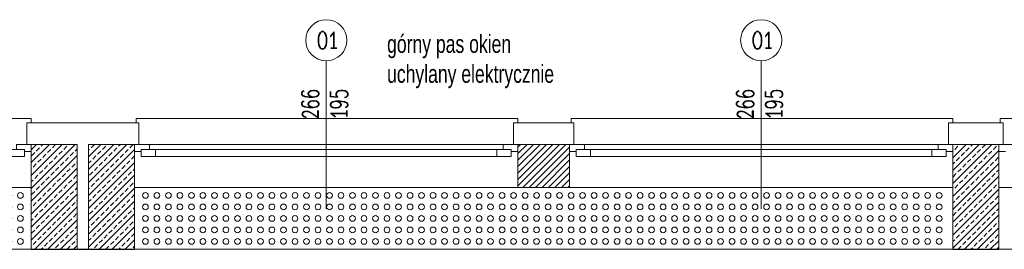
# Model space of a CAD drawing. Header units: millimetres. Extents: x -20020 to 55682, y 3351 to 17623.
# Tile 28 of 49: x -3062 to -2377, y 13859 to 14018. Entities that reach past the tile are written whole.
import ezdxf

# ---------------------------------------------------------------- set-up
doc = ezdxf.new("R2010")
doc.units = ezdxf.units.MM
for name, color, linetype, lineweight in [('ARANŻACJA', 252, 'Continuous', 9), ('OKNA', 252, 'Continuous', 9), ('OPISY', 252, 'Continuous', 9), ('srednia', 252, 'Continuous', 9), ('ŚCIANY KONSTRUKCYJNE', 252, 'Continuous', 9), ('ŚCIANY WYPEŁNIENIE', 252, 'Continuous', 9)]:
    doc.layers.add(name, color=color, linetype=linetype, lineweight=lineweight)
doc.styles.get("Standard").update_dxf_attribs({"font": 'romans.shx', "width": 0.7})

# ---------------------------------------------------------------- blocks, each defined once
blk = doc.blocks.new('*U129')
at = {"layer": 'ARANŻACJA'}
blk.add_circle((0, 0), 2, dxfattribs=at)
blk = doc.blocks.new('*U128')
at = {"layer": 'ARANŻACJA', "color": 0, "linetype": 'ByBlock', "lineweight": -2, "transparency": 16777216}
for p in [(0, 32), (8, 32), (16, 32), (24, 32), (32, 32), (40, 32), (48, 32), (56, 32), (64, 32), (72, 32), (80, 32), (88, 32), (96, 32), (104, 32), (112, 32), (120, 32), (128, 32), (136, 32), (144, 32), (152, 32), (160, 32), (168, 32), (176, 32), (184, 32), (192, 32), (200, 32), (208, 32), (216, 32), (224, 32), (232, 32), (240, 32), (248, 32), (256, 32), (264, 32), (272, 32), (280, 32), (288, 32), (296, 32), (304, 32), (312, 32), (320, 32), (328, 32), (336, 32), (344, 32), (352, 32), (360, 32), (368, 32), (376, 32), (384, 32), (392, 32), (400, 32), (408, 32), (416, 32), (424, 32), (432, 32), (440, 32), (448, 32), (456, 32), (464, 32), (472, 32), (480, 32), (488, 32), (496, 32), (504, 32), (512, 32), (520, 32), (528, 32), (536, 32), (544, 32), (552, 32), (0, 24), (8, 24), (16, 24), (24, 24), (32, 24), (40, 24), (48, 24), (56, 24), (64, 24), (72, 24), (80, 24), (88, 24), (96, 24), (104, 24), (112, 24), (120, 24), (128, 24), (136, 24), (144, 24), (152, 24), (160, 24), (168, 24), (176, 24), (184, 24), (192, 24), (200, 24), (208, 24), (216, 24), (224, 24), (232, 24), (240, 24), (248, 24), (256, 24), (264, 24), (272, 24), (280, 24), (288, 24), (296, 24), (304, 24), (312, 24), (320, 24), (328, 24), (336, 24), (344, 24), (352, 24), (360, 24), (368, 24), (376, 24), (384, 24), (392, 24), (400, 24), (408, 24), (416, 24), (424, 24), (432, 24), (440, 24), (448, 24), (456, 24), (464, 24), (472, 24), (480, 24), (488, 24), (496, 24), (504, 24), (512, 24), (520, 24), (528, 24), (536, 24), (544, 24), (552, 24), (0, 16), (8, 16), (16, 16), (24, 16), (32, 16), (40, 16), (48, 16), (56, 16), (64, 16), (72, 16), (80, 16), (88, 16), (96, 16), (104, 16), (112, 16), (120, 16), (128, 16), (136, 16), (144, 16), (152, 16), (160, 16), (168, 16), (176, 16), (184, 16), (192, 16), (200, 16), (208, 16), (216, 16), (224, 16), (232, 16), (240, 16), (248, 16), (256, 16), (264, 16), (272, 16), (280, 16), (288, 16), (296, 16), (304, 16), (312, 16), (320, 16), (328, 16), (336, 16), (344, 16), (352, 16), (360, 16), (368, 16), (376, 16), (384, 16), (392, 16), (400, 16), (408, 16), (416, 16), (424, 16), (432, 16), (440, 16), (448, 16), (456, 16), (464, 16), (472, 16), (480, 16), (488, 16), (496, 16), (504, 16), (512, 16), (520, 16), (528, 16), (536, 16), (544, 16), (552, 16), (0, 8), (8, 8), (16, 8), (24, 8), (32, 8), (40, 8), (48, 8), (56, 8), (64, 8), (72, 8), (80, 8), (88, 8), (96, 8), (104, 8), (112, 8), (120, 8), (128, 8), (136, 8), (144, 8), (152, 8), (160, 8), (168, 8), (176, 8), (184, 8), (192, 8), (200, 8), (208, 8), (216, 8), (224, 8), (232, 8), (240, 8), (248, 8), (256, 8), (264, 8), (272, 8), (280, 8), (288, 8), (296, 8), (304, 8), (312, 8), (320, 8), (328, 8), (336, 8), (344, 8), (352, 8), (360, 8), (368, 8), (376, 8), (384, 8), (392, 8), (400, 8), (408, 8), (416, 8), (424, 8), (432, 8), (440, 8), (448, 8), (456, 8), (464, 8), (472, 8), (480, 8), (488, 8), (496, 8), (504, 8), (512, 8), (520, 8), (528, 8), (536, 8), (544, 8), (552, 8), (0, 0), (8, 0), (16, 0), (24, 0), (32, 0), (40, 0), (48, 0), (56, 0), (64, 0), (72, 0), (80, 0), (88, 0), (96, 0), (104, 0), (112, 0), (120, 0), (128, 0), (136, 0), (144, 0), (152, 0), (160, 0), (168, 0), (176, 0), (184, 0), (192, 0), (200, 0), (208, 0), (216, 0), (224, 0), (232, 0), (240, 0), (248, 0), (256, 0), (264, 0), (272, 0), (280, 0), (288, 0), (296, 0), (304, 0), (312, 0), (320, 0), (328, 0), (336, 0), (344, 0), (352, 0), (360, 0), (368, 0), (376, 0), (384, 0), (392, 0), (400, 0), (408, 0), (416, 0), (424, 0), (432, 0), (440, 0), (448, 0), (456, 0), (464, 0), (472, 0), (480, 0), (488, 0), (496, 0), (504, 0), (512, 0), (520, 0), (528, 0), (536, 0), (544, 0), (552, 0)]:
    blk.add_blockref('*U129', p, dxfattribs=at)
blk = doc.blocks.new('*U131')
at = {"layer": 'ARANŻACJA'}
blk.add_circle((0, 0), 2, dxfattribs=at)
blk = doc.blocks.new('*U130')
at = {"layer": 'ARANŻACJA', "color": 0, "linetype": 'ByBlock', "lineweight": -2, "transparency": 16777216}
for p in [(0, 32), (8, 32), (16, 32), (24, 32), (32, 32), (40, 32), (48, 32), (56, 32), (64, 32), (72, 32), (80, 32), (88, 32), (96, 32), (104, 32), (112, 32), (120, 32), (128, 32), (136, 32), (144, 32), (152, 32), (160, 32), (168, 32), (176, 32), (184, 32), (192, 32), (200, 32), (208, 32), (216, 32), (224, 32), (232, 32), (240, 32), (248, 32), (256, 32), (264, 32), (272, 32), (280, 32), (288, 32), (296, 32), (304, 32), (312, 32), (320, 32), (328, 32), (336, 32), (344, 32), (352, 32), (360, 32), (368, 32), (376, 32), (384, 32), (392, 32), (400, 32), (408, 32), (416, 32), (424, 32), (432, 32), (440, 32), (448, 32), (456, 32), (464, 32), (472, 32), (480, 32), (488, 32), (496, 32), (504, 32), (512, 32), (520, 32), (528, 32), (536, 32), (544, 32), (552, 32), (0, 24), (8, 24), (16, 24), (24, 24), (32, 24), (40, 24), (48, 24), (56, 24), (64, 24), (72, 24), (80, 24), (88, 24), (96, 24), (104, 24), (112, 24), (120, 24), (128, 24), (136, 24), (144, 24), (152, 24), (160, 24), (168, 24), (176, 24), (184, 24), (192, 24), (200, 24), (208, 24), (216, 24), (224, 24), (232, 24), (240, 24), (248, 24), (256, 24), (264, 24), (272, 24), (280, 24), (288, 24), (296, 24), (304, 24), (312, 24), (320, 24), (328, 24), (336, 24), (344, 24), (352, 24), (360, 24), (368, 24), (376, 24), (384, 24), (392, 24), (400, 24), (408, 24), (416, 24), (424, 24), (432, 24), (440, 24), (448, 24), (456, 24), (464, 24), (472, 24), (480, 24), (488, 24), (496, 24), (504, 24), (512, 24), (520, 24), (528, 24), (536, 24), (544, 24), (552, 24), (0, 16), (8, 16), (16, 16), (24, 16), (32, 16), (40, 16), (48, 16), (56, 16), (64, 16), (72, 16), (80, 16), (88, 16), (96, 16), (104, 16), (112, 16), (120, 16), (128, 16), (136, 16), (144, 16), (152, 16), (160, 16), (168, 16), (176, 16), (184, 16), (192, 16), (200, 16), (208, 16), (216, 16), (224, 16), (232, 16), (240, 16), (248, 16), (256, 16), (264, 16), (272, 16), (280, 16), (288, 16), (296, 16), (304, 16), (312, 16), (320, 16), (328, 16), (336, 16), (344, 16), (352, 16), (360, 16), (368, 16), (376, 16), (384, 16), (392, 16), (400, 16), (408, 16), (416, 16), (424, 16), (432, 16), (440, 16), (448, 16), (456, 16), (464, 16), (472, 16), (480, 16), (488, 16), (496, 16), (504, 16), (512, 16), (520, 16), (528, 16), (536, 16), (544, 16), (552, 16), (0, 8), (8, 8), (16, 8), (24, 8), (32, 8), (40, 8), (48, 8), (56, 8), (64, 8), (72, 8), (80, 8), (88, 8), (96, 8), (104, 8), (112, 8), (120, 8), (128, 8), (136, 8), (144, 8), (152, 8), (160, 8), (168, 8), (176, 8), (184, 8), (192, 8), (200, 8), (208, 8), (216, 8), (224, 8), (232, 8), (240, 8), (248, 8), (256, 8), (264, 8), (272, 8), (280, 8), (288, 8), (296, 8), (304, 8), (312, 8), (320, 8), (328, 8), (336, 8), (344, 8), (352, 8), (360, 8), (368, 8), (376, 8), (384, 8), (392, 8), (400, 8), (408, 8), (416, 8), (424, 8), (432, 8), (440, 8), (448, 8), (456, 8), (464, 8), (472, 8), (480, 8), (488, 8), (496, 8), (504, 8), (512, 8), (520, 8), (528, 8), (536, 8), (544, 8), (552, 8), (0, 0), (8, 0), (16, 0), (24, 0), (32, 0), (40, 0), (48, 0), (56, 0), (64, 0), (72, 0), (80, 0), (88, 0), (96, 0), (104, 0), (112, 0), (120, 0), (128, 0), (136, 0), (144, 0), (152, 0), (160, 0), (168, 0), (176, 0), (184, 0), (192, 0), (200, 0), (208, 0), (216, 0), (224, 0), (232, 0), (240, 0), (248, 0), (256, 0), (264, 0), (272, 0), (280, 0), (288, 0), (296, 0), (304, 0), (312, 0), (320, 0), (328, 0), (336, 0), (344, 0), (352, 0), (360, 0), (368, 0), (376, 0), (384, 0), (392, 0), (400, 0), (408, 0), (416, 0), (424, 0), (432, 0), (440, 0), (448, 0), (456, 0), (464, 0), (472, 0), (480, 0), (488, 0), (496, 0), (504, 0), (512, 0), (520, 0), (528, 0), (536, 0), (544, 0), (552, 0)]:
    blk.add_blockref('*U131', p, dxfattribs=at)

msp = doc.modelspace()

# ---------------------------------------------------------------- linework, layer by layer
at = {"layer": 'ARANŻACJA'}
msp.add_line((-4820.12, 13858.55), (-1214.12, 13858.55), dxfattribs=at)
at = {"layer": 'Defpoints'}
for p, q in [((-3054.12, 13858.55), (-2982.12, 13858.55)), ((-2413.12, 13858.55), (-2381.12, 13858.55))]:
    msp.add_line(p, q, dxfattribs=at)
at = {"layer": 'OKNA'}
for p, q in [((-2848.87, 13989.73), (-2848.87, 13886.79)), ((-2546.37, 13989.73), (-2546.37, 13886.79)), ((-2973.51, 13931.55), (-2725.86, 13931.55)), ((-2671.01, 13931.55), (-2423.36, 13931.55)), ((-2967.59, 13928.05), (-2730.14, 13928.05)), ((-2967.59, 13923.05), (-2730.14, 13923.05)), ((-2665.09, 13928.05), (-2427.64, 13928.05)), ((-2665.09, 13923.05), (-2427.64, 13923.05))]:
    msp.add_line(p, q, dxfattribs=at)
for points in [[(-3058.72, 13926.55), (-3054.12, 13926.55), (-3054.12, 13931.55), (-3064.36, 13931.55), (-3064.36, 13928.05)], [(-2977.51, 13926.55), (-2982.12, 13926.55), (-2982.12, 13931.55), (-2971.87, 13931.55), (-2971.87, 13928.05)], [(-2720.22, 13926.55), (-2715.62, 13926.55), (-2715.62, 13931.55), (-2725.86, 13931.55), (-2725.86, 13928.05)], [(-2675.01, 13926.55), (-2679.62, 13926.55), (-2679.62, 13931.55), (-2669.37, 13931.55), (-2669.37, 13928.05)], [(-2417.72, 13926.55), (-2413.12, 13926.55), (-2413.12, 13931.55), (-2423.36, 13931.55), (-2423.36, 13928.05)], [(-2376.51, 13926.55), (-2381.12, 13926.55), (-2381.12, 13931.55), (-2370.87, 13931.55), (-2370.87, 13928.05)]]:
    msp.add_lwpolyline(points, dxfattribs=at)
for points in [[(-3068.64, 13928.05), (-3068.64, 13923.05), (-3058.72, 13923.05), (-3058.72, 13928.05)], [(-2967.59, 13928.05), (-2967.59, 13923.05), (-2977.51, 13923.05), (-2977.51, 13928.05)], [(-2730.14, 13928.05), (-2730.14, 13923.05), (-2720.22, 13923.05), (-2720.22, 13928.05)], [(-2665.09, 13928.05), (-2665.09, 13923.05), (-2675.01, 13923.05), (-2675.01, 13928.05)], [(-2427.64, 13928.05), (-2427.64, 13923.05), (-2417.72, 13923.05), (-2417.72, 13928.05)]]:
    msp.add_lwpolyline(points, close=True, dxfattribs=at)
at = {"layer": 'OPISY'}
for centre in [(-2848.87, 14004.04), (-2546.37, 14004.04)]:
    msp.add_circle(centre, 14.32, dxfattribs=at)
at = {"layer": 'srednia'}
for p, q in [((-3057.12, 13931.55), (-3057.12, 13946.55)), ((-3057.12, 13946.55), (-3019.12, 13946.55)), ((-3019.12, 13946.55), (-2979.12, 13946.55)), ((-2979.12, 13946.55), (-2979.12, 13931.55)), ((-2718.62, 13931.55), (-2718.62, 13946.55)), ((-2718.62, 13946.55), (-2681.62, 13946.55)), ((-2681.62, 13946.55), (-2676.62, 13946.55)), ((-2676.62, 13946.55), (-2676.62, 13931.55)), ((-2416.12, 13931.55), (-2416.12, 13946.55)), ((-2416.12, 13946.55), (-2381.12, 13946.55)), ((-2381.12, 13946.55), (-2378.12, 13946.55)), ((-2378.12, 13946.55), (-2378.12, 13931.55)), ((-3054.12, 13931.55), (-3057.12, 13931.55)), ((-2715.62, 13931.55), (-2718.62, 13931.55)), ((-2413.12, 13931.55), (-2416.12, 13931.55))]:
    msp.add_line(p, q, dxfattribs=at)
for points in [[(-3319.62, 13946.55), (-3319.62, 13946.55), (-3319.62, 13949.55), (-3057.12, 13949.55), (-3054.12, 13949.55), (-3054.12, 13946.55)], [(-2981.12, 13946.55), (-2981.12, 13946.55), (-2981.12, 13949.55), (-2718.62, 13949.55), (-2715.62, 13949.55), (-2715.62, 13946.55)], [(-2678.62, 13946.55), (-2678.62, 13946.55), (-2678.62, 13949.55), (-2416.12, 13949.55), (-2413.12, 13949.55), (-2413.12, 13946.55)], [(-2380.12, 13946.55), (-2380.12, 13946.55), (-2380.12, 13949.55), (-2117.62, 13949.55), (-2114.62, 13949.55), (-2114.62, 13946.55)]]:
    msp.add_lwpolyline(points, dxfattribs=at)
at = {"layer": 'ŚCIANY KONSTRUKCYJNE'}
for p, q in [((-3054.12, 13931.55), (-3022.12, 13931.55)), ((-3054.12, 13858.55), (-3054.12, 13931.55)), ((-3022.12, 13931.55), (-3022.12, 13858.55)), ((-3014.12, 13931.55), (-2982.12, 13931.55)), ((-3014.12, 13858.55), (-3014.12, 13931.55)), ((-2982.12, 13931.55), (-2982.12, 13858.55)), ((-2679.62, 13931.55), (-2715.62, 13931.55)), ((-2715.62, 13931.55), (-2715.62, 13901.55)), ((-2679.62, 13901.55), (-2679.62, 13931.55)), ((-2413.12, 13931.55), (-2381.12, 13931.55)), ((-2413.12, 13858.55), (-2413.12, 13931.55)), ((-2381.12, 13931.55), (-2381.12, 13858.55)), ((-3621.12, 13901.55), (-3054.12, 13901.55)), ((-3054.12, 13901.55), (-3054.12, 13858.55)), ((-2982.12, 13858.55), (-2982.12, 13901.55)), ((-2982.12, 13901.55), (-2413.12, 13901.55)), ((-2715.62, 13901.55), (-2679.62, 13901.55)), ((-2413.12, 13901.55), (-2413.12, 13858.55)), ((-2381.12, 13858.55), (-2381.12, 13901.55)), ((-2381.12, 13901.55), (-1815.12, 13901.55)), ((-3054.12, 13858.55), (-2982.12, 13858.55)), ((-3022.12, 13858.55), (-3054.12, 13858.55)), ((-2982.12, 13858.55), (-3014.12, 13858.55)), ((-2413.12, 13858.55), (-2381.12, 13858.55)), ((-2381.12, 13858.55), (-2413.12, 13858.55))]:
    msp.add_line(p, q, dxfattribs=at)
at = {"layer": 'ŚCIANY WYPEŁNIENIE', "linetype": 'Continuous'}
for p, q in [((-3054.12, 13927.87), (-3050.44, 13931.55)), ((-3054.12, 13918.89), (-3041.46, 13931.55)), ((-3054.12, 13909.91), (-3032.48, 13931.55)), ((-3054.12, 13900.93), (-3023.5, 13931.55)), ((-3050.54, 13926.96), (-3048.29, 13929.2)), ((-3047.17, 13930.33), (-3045.95, 13931.55)), ((-3039.31, 13929.2), (-3037.07, 13931.45)), ((-3031.46, 13928.08), (-3029.21, 13930.33)), ((-3028.09, 13931.45), (-3027.99, 13931.55)), ((-3023.6, 13926.96), (-3022.12, 13928.44)), ((-3014.12, 13922.97), (-3005.54, 13931.55)), ((-3014.12, 13913.99), (-2996.56, 13931.55)), ((-3014.12, 13905.01), (-2987.58, 13931.55)), ((-3012.37, 13929.2), (-3010.13, 13931.45)), ((-3004.52, 13928.08), (-3002.27, 13930.33)), ((-3001.15, 13931.45), (-3001.05, 13931.55)), ((-2996.66, 13926.96), (-2994.41, 13929.2)), ((-2993.29, 13930.33), (-2992.07, 13931.55)), ((-2985.43, 13929.2), (-2983.19, 13931.45)), ((-2715.62, 13929.61), (-2713.68, 13931.55)), ((-2715.62, 13925.12), (-2709.19, 13931.55)), ((-2715.62, 13920.63), (-2704.7, 13931.55)), ((-2715.62, 13916.14), (-2700.21, 13931.55)), ((-2715.62, 13911.65), (-2695.72, 13931.55)), ((-2715.62, 13907.16), (-2691.23, 13931.55)), ((-2715.62, 13902.67), (-2686.74, 13931.55)), ((-2712.25, 13901.55), (-2682.25, 13931.55)), ((-2707.76, 13901.55), (-2679.62, 13929.69)), ((-2413.12, 13931.28), (-2412.85, 13931.55)), ((-2413.12, 13922.3), (-2403.87, 13931.55)), ((-2413.12, 13913.32), (-2394.89, 13931.55)), ((-2413.12, 13904.34), (-2385.9, 13931.55)), ((-2411.82, 13928.08), (-2409.57, 13930.33)), ((-2408.45, 13931.45), (-2408.36, 13931.55)), ((-2403.96, 13926.96), (-2401.72, 13929.2)), ((-2400.59, 13930.33), (-2399.38, 13931.55)), ((-2392.74, 13929.2), (-2390.49, 13931.45)), ((-2384.88, 13928.08), (-2382.63, 13930.33)), ((-2381.51, 13931.45), (-2381.41, 13931.55)), ((-3054.12, 13891.95), (-3022.12, 13923.95)), ((-3053.91, 13923.59), (-3051.66, 13925.84)), ((-3049.42, 13919.1), (-3047.17, 13921.35)), ((-3046.05, 13922.47), (-3043.8, 13924.71)), ((-3042.68, 13925.84), (-3040.44, 13928.08)), ((-3038.19, 13921.35), (-3035.95, 13923.59)), ((-3034.82, 13924.71), (-3032.58, 13926.96)), ((-3030.33, 13920.22), (-3028.09, 13922.47)), ((-3026.97, 13923.59), (-3024.72, 13925.84)), ((-3014.12, 13927.46), (-3013.5, 13928.08)), ((-3014.12, 13896.03), (-2982.12, 13928.03)), ((-3011.25, 13921.35), (-3009.01, 13923.59)), ((-3007.88, 13924.71), (-3005.64, 13926.96)), ((-3003.39, 13920.22), (-3001.15, 13922.47)), ((-3000.03, 13923.59), (-2997.78, 13925.84)), ((-2995.54, 13919.1), (-2993.29, 13921.35)), ((-2992.17, 13922.47), (-2989.92, 13924.71)), ((-2988.8, 13925.84), (-2986.56, 13928.08)), ((-2984.31, 13921.35), (-2982.12, 13923.54)), ((-2703.27, 13901.55), (-2679.62, 13925.2)), ((-2413.12, 13895.36), (-2381.12, 13927.36)), ((-2413.12, 13926.79), (-2412.94, 13926.96)), ((-2410.7, 13920.22), (-2408.45, 13922.47)), ((-2407.33, 13923.59), (-2405.08, 13925.84)), ((-2402.84, 13919.1), (-2400.59, 13921.35)), ((-2399.47, 13922.47), (-2397.23, 13924.71)), ((-2396.1, 13925.84), (-2393.86, 13928.08)), ((-2391.61, 13921.35), (-2389.37, 13923.59)), ((-2388.25, 13924.71), (-2386, 13926.96)), ((-2383.76, 13920.22), (-2381.51, 13922.47)), ((-3054.12, 13882.97), (-3022.12, 13914.97)), ((-3054.12, 13914.4), (-3053.91, 13914.61)), ((-3052.78, 13915.73), (-3050.54, 13917.98)), ((-3044.93, 13914.61), (-3042.68, 13916.86)), ((-3041.56, 13917.98), (-3039.31, 13920.22)), ((-3037.07, 13913.49), (-3034.82, 13915.73)), ((-3033.7, 13916.86), (-3031.46, 13919.1)), ((-3029.21, 13912.37), (-3026.97, 13914.61)), ((-3025.84, 13915.73), (-3023.6, 13917.98)), ((-3022.48, 13919.1), (-3022.12, 13919.46)), ((-3014.12, 13918.48), (-3012.37, 13920.22)), ((-3014.12, 13887.05), (-2982.12, 13919.05)), ((-3010.13, 13913.49), (-3007.88, 13915.73)), ((-3006.76, 13916.86), (-3004.52, 13919.1)), ((-3002.27, 13912.37), (-3000.03, 13914.61)), ((-2998.9, 13915.73), (-2996.66, 13917.98)), ((-2991.05, 13914.61), (-2988.8, 13916.86)), ((-2987.68, 13917.98), (-2985.43, 13920.22)), ((-2983.19, 13913.49), (-2982.12, 13914.56)), ((-2698.78, 13901.55), (-2679.62, 13920.71)), ((-2694.29, 13901.55), (-2679.62, 13916.22)), ((-2413.12, 13917.81), (-2411.82, 13919.1)), ((-2413.12, 13886.37), (-2381.12, 13918.37)), ((-2409.57, 13912.37), (-2407.33, 13914.61)), ((-2406.21, 13915.73), (-2403.96, 13917.98)), ((-2398.35, 13914.61), (-2396.1, 13916.86)), ((-2394.98, 13917.98), (-2392.74, 13920.22)), ((-2390.49, 13913.49), (-2388.25, 13915.73)), ((-2387.12, 13916.86), (-2384.88, 13919.1)), ((-3051.66, 13907.88), (-3049.42, 13910.12)), ((-3048.29, 13911.24), (-3046.05, 13913.49)), ((-3043.8, 13906.75), (-3041.56, 13909)), ((-3040.44, 13910.12), (-3038.19, 13912.37)), ((-3035.95, 13905.63), (-3033.7, 13907.88)), ((-3032.58, 13909), (-3030.33, 13911.24)), ((-3024.72, 13907.88), (-3022.48, 13910.12)), ((-3014.12, 13878.07), (-2982.12, 13910.07)), ((-3013.5, 13910.12), (-3011.25, 13912.37)), ((-3009.01, 13905.63), (-3006.76, 13907.88)), ((-3005.64, 13909), (-3003.39, 13911.24)), ((-2997.78, 13907.88), (-2995.54, 13910.12)), ((-2994.41, 13911.24), (-2992.17, 13913.49)), ((-2989.92, 13906.75), (-2987.68, 13909)), ((-2986.56, 13910.12), (-2984.31, 13912.37)), ((-2689.8, 13901.55), (-2679.62, 13911.73)), ((-2413.12, 13877.39), (-2381.12, 13909.39)), ((-2412.94, 13909), (-2410.7, 13911.24)), ((-2405.08, 13907.88), (-2402.84, 13910.12)), ((-2401.72, 13911.24), (-2399.47, 13913.49)), ((-2397.23, 13906.75), (-2394.98, 13909)), ((-2393.86, 13910.12), (-2391.61, 13912.37)), ((-2389.37, 13905.63), (-2387.12, 13907.88)), ((-2386, 13909), (-2383.76, 13911.24)), ((-2382.63, 13912.37), (-2381.12, 13913.88)), ((-3054.12, 13905.42), (-3052.78, 13906.75)), ((-3054.12, 13873.99), (-3022.12, 13905.99)), ((-3050.54, 13900.02), (-3048.29, 13902.26)), ((-3047.17, 13903.39), (-3044.93, 13905.63)), ((-3042.68, 13898.9), (-3040.44, 13901.14)), ((-3039.31, 13902.26), (-3037.07, 13904.51)), ((-3031.46, 13901.14), (-3029.21, 13903.39)), ((-3028.09, 13904.51), (-3025.84, 13906.75)), ((-3023.6, 13900.02), (-3022.12, 13901.5)), ((-3014.12, 13900.52), (-3013.5, 13901.14)), ((-3014.12, 13869.09), (-2982.12, 13901.09)), ((-3012.37, 13902.26), (-3010.13, 13904.51)), ((-3004.52, 13901.14), (-3002.27, 13903.39)), ((-3001.15, 13904.51), (-2998.9, 13906.75)), ((-2996.66, 13900.02), (-2994.41, 13902.26)), ((-2993.29, 13903.39), (-2991.05, 13905.63)), ((-2988.8, 13898.9), (-2986.56, 13901.14)), ((-2985.43, 13902.26), (-2983.19, 13904.51)), ((-2685.31, 13901.55), (-2679.62, 13907.24)), ((-2680.82, 13901.55), (-2679.62, 13902.75)), ((-2411.82, 13901.14), (-2409.57, 13903.39)), ((-2408.45, 13904.51), (-2406.21, 13906.75)), ((-2403.96, 13900.02), (-2401.72, 13902.26)), ((-2400.59, 13903.39), (-2398.35, 13905.63)), ((-2396.1, 13898.9), (-2393.86, 13901.14)), ((-2392.74, 13902.26), (-2390.49, 13904.51)), ((-2384.88, 13901.14), (-2382.63, 13903.39)), ((-2381.51, 13904.51), (-2381.12, 13904.9)), ((-3054.12, 13865.01), (-3022.12, 13897.01)), ((-3053.91, 13896.65), (-3051.66, 13898.9)), ((-3049.42, 13892.16), (-3047.17, 13894.41)), ((-3046.05, 13895.53), (-3043.8, 13897.77)), ((-3038.19, 13894.41), (-3035.95, 13896.65)), ((-3034.82, 13897.77), (-3032.58, 13900.02)), ((-3030.33, 13893.28), (-3028.09, 13895.53)), ((-3026.97, 13896.65), (-3024.72, 13898.9)), ((-3011.25, 13894.41), (-3009.01, 13896.65)), ((-3007.88, 13897.77), (-3005.64, 13900.02)), ((-3003.39, 13893.28), (-3001.15, 13895.53)), ((-3000.03, 13896.65), (-2997.78, 13898.9)), ((-2995.54, 13892.16), (-2993.29, 13894.41)), ((-2992.17, 13895.53), (-2989.92, 13897.77)), ((-2984.31, 13894.41), (-2982.12, 13896.6)), ((-2413.12, 13868.41), (-2381.12, 13900.41)), ((-2413.12, 13899.85), (-2412.94, 13900.02)), ((-2410.7, 13893.28), (-2408.45, 13895.53)), ((-2407.33, 13896.65), (-2405.08, 13898.9)), ((-2402.84, 13892.16), (-2400.59, 13894.41)), ((-2399.47, 13895.53), (-2397.23, 13897.77)), ((-2391.61, 13894.41), (-2389.37, 13896.65)), ((-2388.25, 13897.77), (-2386, 13900.02)), ((-2383.76, 13893.28), (-2381.51, 13895.53)), ((-3054.12, 13887.46), (-3053.91, 13887.67)), ((-3052.78, 13888.79), (-3050.54, 13891.04)), ((-3051.6, 13858.55), (-3022.12, 13888.03)), ((-3044.93, 13887.67), (-3042.68, 13889.92)), ((-3041.56, 13891.04), (-3039.31, 13893.28)), ((-3037.07, 13886.55), (-3034.82, 13888.79)), ((-3033.7, 13889.92), (-3031.46, 13892.16)), ((-3029.21, 13885.43), (-3026.97, 13887.67)), ((-3025.84, 13888.79), (-3023.6, 13891.04)), ((-3022.48, 13892.16), (-3022.12, 13892.52)), ((-3014.12, 13891.54), (-3012.37, 13893.28)), ((-3014.12, 13860.11), (-2982.12, 13892.11)), ((-3010.13, 13886.55), (-3007.88, 13888.79)), ((-3006.76, 13889.92), (-3004.52, 13892.16)), ((-3002.27, 13885.43), (-3000.03, 13887.67)), ((-2998.9, 13888.79), (-2996.66, 13891.04)), ((-2991.05, 13887.67), (-2988.8, 13889.92)), ((-2987.68, 13891.04), (-2985.43, 13893.28)), ((-2983.19, 13886.55), (-2982.12, 13887.62)), ((-2413.12, 13890.86), (-2411.82, 13892.16)), ((-2413.12, 13859.43), (-2381.12, 13891.43)), ((-2409.57, 13885.43), (-2407.33, 13887.67)), ((-2406.21, 13888.79), (-2403.96, 13891.04)), ((-2398.35, 13887.67), (-2396.1, 13889.92)), ((-2394.98, 13891.04), (-2392.74, 13893.28)), ((-2390.49, 13886.55), (-2388.25, 13888.79)), ((-2387.12, 13889.92), (-2384.88, 13892.16)), ((-3051.66, 13880.94), (-3049.42, 13883.18)), ((-3048.29, 13884.3), (-3046.05, 13886.55)), ((-3043.8, 13879.81), (-3041.56, 13882.06)), ((-3040.44, 13883.18), (-3038.19, 13885.43)), ((-3035.95, 13878.69), (-3033.7, 13880.94)), ((-3032.58, 13882.06), (-3030.33, 13884.3)), ((-3024.72, 13880.94), (-3022.48, 13883.18)), ((-3013.5, 13883.18), (-3011.25, 13885.43)), ((-3009.01, 13878.69), (-3006.76, 13880.94)), ((-3006.7, 13858.55), (-2982.12, 13883.13)), ((-3005.64, 13882.06), (-3003.39, 13884.3)), ((-2997.78, 13880.94), (-2995.54, 13883.18)), ((-2994.41, 13884.3), (-2992.17, 13886.55)), ((-2989.92, 13879.81), (-2987.68, 13882.06)), ((-2986.56, 13883.18), (-2984.31, 13885.43)), ((-2412.94, 13882.06), (-2410.7, 13884.3)), ((-2405.08, 13880.94), (-2402.84, 13883.18)), ((-2405.02, 13858.55), (-2381.12, 13882.45)), ((-2401.72, 13884.3), (-2399.47, 13886.55)), ((-2397.23, 13879.81), (-2394.98, 13882.06)), ((-2393.86, 13883.18), (-2391.61, 13885.43)), ((-2389.37, 13878.69), (-2387.12, 13880.94)), ((-2386, 13882.06), (-2383.76, 13884.3)), ((-2382.63, 13885.43), (-2381.12, 13886.94)), ((-3054.12, 13878.48), (-3052.78, 13879.81)), ((-3050.54, 13873.08), (-3048.29, 13875.32)), ((-3047.17, 13876.45), (-3044.93, 13878.69)), ((-3042.68, 13871.96), (-3040.44, 13874.2)), ((-3042.62, 13858.55), (-3022.12, 13879.05)), ((-3039.31, 13875.32), (-3037.07, 13877.57)), ((-3031.46, 13874.2), (-3029.21, 13876.45)), ((-3028.09, 13877.57), (-3025.84, 13879.81)), ((-3023.6, 13873.08), (-3022.12, 13874.56)), ((-3014.12, 13873.58), (-3013.5, 13874.2)), ((-3012.37, 13875.32), (-3010.13, 13877.57)), ((-3004.52, 13874.2), (-3002.27, 13876.45)), ((-3001.15, 13877.57), (-2998.9, 13879.81)), ((-2997.72, 13858.55), (-2982.12, 13874.15)), ((-2996.66, 13873.08), (-2994.41, 13875.32)), ((-2993.29, 13876.45), (-2991.05, 13878.69)), ((-2988.8, 13871.96), (-2986.56, 13874.2)), ((-2985.43, 13875.32), (-2983.19, 13877.57)), ((-2411.82, 13874.2), (-2409.57, 13876.45)), ((-2408.45, 13877.57), (-2406.21, 13879.81)), ((-2403.96, 13873.08), (-2401.72, 13875.32)), ((-2400.59, 13876.45), (-2398.35, 13878.69)), ((-2396.1, 13871.96), (-2393.86, 13874.2)), ((-2396.04, 13858.55), (-2381.12, 13873.47)), ((-2392.74, 13875.32), (-2390.49, 13877.57)), ((-2384.88, 13874.2), (-2382.63, 13876.45)), ((-2381.51, 13877.57), (-2381.12, 13877.96)), ((-3053.91, 13869.71), (-3051.66, 13871.96)), ((-3049.42, 13865.22), (-3047.17, 13867.47)), ((-3046.05, 13868.59), (-3043.8, 13870.83)), ((-3038.19, 13867.47), (-3035.95, 13869.71)), ((-3034.82, 13870.83), (-3032.58, 13873.08)), ((-3033.64, 13858.55), (-3022.12, 13870.07)), ((-3030.33, 13866.34), (-3028.09, 13868.59)), ((-3026.97, 13869.71), (-3024.72, 13871.96)), ((-3011.25, 13867.47), (-3009.01, 13869.71)), ((-3007.88, 13870.83), (-3005.64, 13873.08)), ((-3003.39, 13866.34), (-3001.15, 13868.59)), ((-3000.03, 13869.71), (-2997.78, 13871.96)), ((-2995.54, 13865.22), (-2993.29, 13867.47)), ((-2992.17, 13868.59), (-2989.92, 13870.83)), ((-2984.31, 13867.47), (-2982.12, 13869.66)), ((-2413.12, 13872.9), (-2412.94, 13873.08)), ((-2410.7, 13866.34), (-2408.45, 13868.59)), ((-2407.33, 13869.71), (-2405.08, 13871.96)), ((-2402.84, 13865.22), (-2400.59, 13867.47)), ((-2399.47, 13868.59), (-2397.23, 13870.83)), ((-2391.61, 13867.47), (-2389.37, 13869.71)), ((-2388.25, 13870.83), (-2386, 13873.08)), ((-2383.76, 13866.34), (-2381.51, 13868.59)), ((-3054.12, 13860.52), (-3053.91, 13860.73)), ((-3052.78, 13861.85), (-3050.54, 13864.1)), ((-3044.93, 13860.73), (-3042.68, 13862.98)), ((-3041.56, 13864.1), (-3039.31, 13866.34)), ((-3037.07, 13859.61), (-3034.82, 13861.85)), ((-3033.7, 13862.98), (-3031.46, 13865.22)), ((-3029.15, 13858.55), (-3026.97, 13860.73)), ((-3025.84, 13861.85), (-3023.6, 13864.1)), ((-3024.66, 13858.55), (-3022.12, 13861.09)), ((-3022.48, 13865.22), (-3022.12, 13865.58)), ((-3014.12, 13864.6), (-3012.37, 13866.34)), ((-3010.13, 13859.61), (-3007.88, 13861.85)), ((-3006.76, 13862.98), (-3004.52, 13865.22)), ((-3002.21, 13858.55), (-3000.03, 13860.73)), ((-2998.9, 13861.85), (-2996.66, 13864.1)), ((-2991.05, 13860.73), (-2988.8, 13862.98)), ((-2988.74, 13858.55), (-2982.12, 13865.17)), ((-2987.68, 13864.1), (-2985.43, 13866.34)), ((-2983.19, 13859.61), (-2982.12, 13860.68)), ((-2413.12, 13863.92), (-2411.82, 13865.22)), ((-2409.51, 13858.55), (-2407.33, 13860.73)), ((-2406.21, 13861.85), (-2403.96, 13864.1)), ((-2398.35, 13860.73), (-2396.1, 13862.98)), ((-2394.98, 13864.1), (-2392.74, 13866.34)), ((-2390.49, 13859.61), (-2388.25, 13861.85)), ((-2387.12, 13862.98), (-2384.88, 13865.22)), ((-2387.06, 13858.55), (-2381.12, 13864.49)), ((-2382.57, 13858.55), (-2381.12, 13860)), ((-3047.11, 13858.55), (-3046.05, 13859.61)), ((-2993.23, 13858.55), (-2992.17, 13859.61)), ((-2400.53, 13858.55), (-2399.47, 13859.61))]:
    msp.add_line(p, q, dxfattribs=at)

# ---------------------------------------------------------------- block references
at = {"layer": 'ARANŻACJA'}
for name, p in [('*U128', (-3613.62, 13864.05)), ('*U130', (-2974.62, 13864.05))]:
    msp.add_blockref(name, p, dxfattribs=at)

# ---------------------------------------------------------------- texts
at = {"layer": 'OPISY', "char_height": 12, "width": 48.1576, "attachment_point": 5}
for insert in [(-2848.18, 14004.04), (-2545.68, 14004.04)]:
    msp.add_mtext('O{\\fCalibri Light|b0|i0|c238|p34;1}', dxfattribs=dict(at, insert=insert))
at = {"layer": 'OPISY', "insert": (-2806.57, 14007.75), "char_height": 12.5, "attachment_point": 1}
msp.add_mtext_dynamic_manual_height_columns('{\\fArial|b0|i0|c238|p34;górny pas okien \\Puchylany elektrycznie}', width=2609.1948, gutter_width=62.5, heights=[0], dxfattribs=at)
at = {"layer": 'OPISY', "char_height": 12, "width": 69.5519, "attachment_point": 3, "rotation": 90}
for insert in [(-2865.97, 13994.49), (-2563.47, 13994.49)]:
    msp.add_mtext('\\pxqc;{\\fCalibri Light|b0|i0|c238|p34;2}66{\\fCalibri Light|b0|i0|c238|p34;\\P1}95', dxfattribs=dict(at, insert=insert))

doc.saveas('drawing.dxf')
